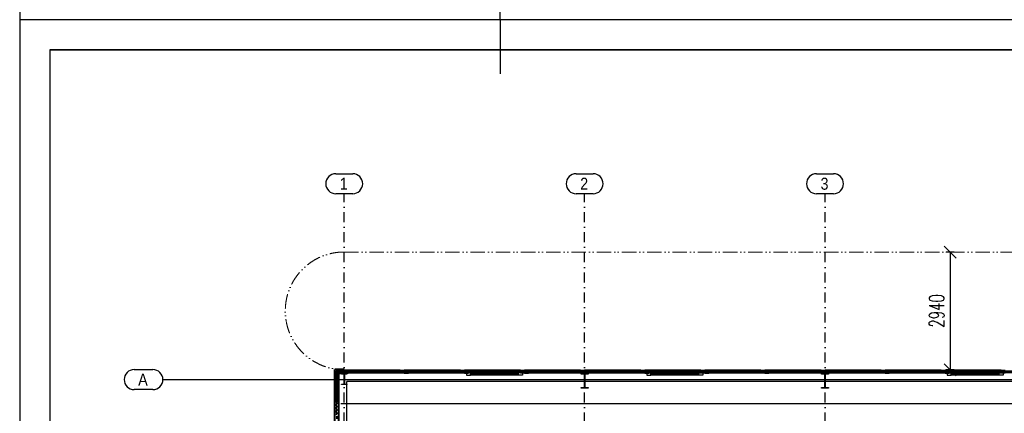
# Model space of a CAD drawing. Header units: millimetres. Extents: x 2886542 to 7567581, y -792623 to 134766.
# Tile 248 of 256: x 4877463 to 4902038, y -384693 to -374865. Entities that reach past the tile are written whole.
import ezdxf

# ---------------------------------------------------------------- set-up
doc = ezdxf.new("R2010")
doc.units = ezdxf.units.MM
for name, pattern in [('ACAD_ISO12W100', [21, 12, -3, 0, -3, 0, -3]), ('DASHDOT', [1, 0.5, -0.25, 0, -0.25]), ('DASHDOTX2', [50.8, 25.4, -12.7, 0, -12.7])]:
    doc.linetypes.add(name, pattern=pattern)
for name, color, linetype, lineweight in [('CKPROSTUPY_NADROVINOU', 7, 'DASHDOT', 25), ('IN_NS_TLUSTA', 1, 'Continuous', 40), ('Text obecně', 7, 'Continuous', 25)]:
    doc.layers.add(name, color=color, linetype=linetype, lineweight=lineweight)
doc.layers.add('IN_NS_VYPLNE OTVORU', color=16, linetype='Continuous')
doc.layers.add('požárničina', color=10, linetype='Continuous')
doc.styles.add('ARIAL', font='arial.ttf')
doc.styles.add('DVERE', font='SIMPLEX.shx', dxfattribs={"width": 0.65})
doc.dimstyles.new('1_75', dxfattribs={"dimscale": 75, "dimtxt": 2.5, "dimasz": 2, "dimexe": 0.7, "dimexo": 0.625, "dimgap": 1, "dimtad": 1, "dimdec": 0, "dimrnd": 1, "dimtxsty": 'DVERE', "dimblk": 'OBLIQUE', "dimcen": 1.5, "dimclrd": 256, "dimclre": 256, "dimclrt": 4, "dimadec": 0, "dimazin": 0, "dimtm": 1e-09, "dimtfac": 1, "dimtdec": 0, "dimtix": 1, "dimtmove": 2, "dimatfit": 3, "dimldrblk": 'OBLIQUE', "dimfxl": 0, "dimarcsym": 0})

# ---------------------------------------------------------------- blocks, each defined once
blk = doc.blocks.new('_Oblique')
at = {"color": 0, "linetype": 'ByBlock', "lineweight": -2}
blk.add_line((-0.5, -0.5), (0.5, 0.5), dxfattribs=at)
blk = doc.blocks.new('*D5205')
at = {"layer": 'Defpoints', "color": 0, "linetype": 'Continuous', "lineweight": 50}
for p in [(4900883, -380666), (4900690, -383606), (4900883, -383606)]:
    blk.add_point(p, dxfattribs=at)
at = {"layer": 'požárničina', "color": 7, "linetype": 'Continuous', "lineweight": -2}
for p, q in [((4900789, -380666), (4900585, -380666)), ((4900789, -383606), (4900585, -383606))]:
    blk.add_line(p, q, dxfattribs=at)
at = {"layer": 'požárničina', "color": 7, "lineweight": -2}
blk.add_line((4900690, -380666), (4900690, -383606), dxfattribs=at)
at = {"layer": 'požárničina', "color": 7, "linetype": 'Continuous', "lineweight": -2, "xscale": 300, "yscale": 300, "zscale": 300}
for p, rotation in [((4900690, -380666), 90), ((4900690, -383606), 270)]:
    blk.add_blockref('_Oblique', p, dxfattribs=dict(at, rotation=rotation))
at = {"layer": 'požárničina', "color": 7, "linetype": 'Continuous', "lineweight": 9, "insert": (4900353, -382136), "char_height": 375, "attachment_point": 5, "rotation": 90, "style": 'DVERE'}
blk.add_mtext('2940', dxfattribs=at)

msp = doc.modelspace()

# ---------------------------------------------------------------- linework, layer by layer
at = {"layer": 'CKPROSTUPY_NADROVINOU', "color": 0, "ltscale": 500}
for p, q in [((4885563.4, -406428.5), (4885563.4, -379211)), ((4891563.4, -406428.5), (4891563.4, -379211)), ((4897563.4, -406428.5), (4897563.4, -379211))]:
    msp.add_line(p, q, dxfattribs=at)
at = {"layer": 'IN_NS_TLUSTA', "color": 0}
for p, q in [((4885563.4, -383602.4), (4885328.4, -383602.4)), ((4885328.4, -385967.4), (4885328.4, -383602.4)), ((4885563.4, -383602.3), (4885563.4, -383702.4)), ((4885563.4, -383702.4), (4885428.4, -383702.4)), ((4885428.4, -385967.4), (4885428.4, -383702.4))]:
    msp.add_line(p, q, dxfattribs=at)
at = {"layer": 'IN_NS_VYPLNE OTVORU', "color": 0, "linetype": 'ByBlock'}
for p, q in [((4885352.1, -378711), (4885774.6, -378711)), ((4891352.1, -378711), (4891774.6, -378711)), ((4897352.1, -378711), (4897774.6, -378711)), ((4885774.6, -379211), (4885352.1, -379211)), ((4891774.6, -379211), (4891352.1, -379211)), ((4897774.6, -379211), (4897352.1, -379211)), ((4880320.5, -383602.4), (4880787.4, -383602.4)), ((4880787.4, -384102.4), (4880320.5, -384102.4))]:
    msp.add_line(p, q, dxfattribs=at)
at = {"layer": 'IN_NS_VYPLNE OTVORU', "color": 0}
for p, q in [((4885359.7, -383656.3), (4885383.5, -383615.1)), ((4885383.5, -383615.1), (4885376.1, -383602.4)), ((4885383.5, -383615.1), (4885431.1, -383615.1)), ((4885431.1, -383615.1), (4885438.5, -383602.4)), ((4885454.9, -383656.3), (4885431.1, -383615.1)), ((4885502.5, -383656.3), (4885526.4, -383615.1)), ((4885526.4, -383615.1), (4885519, -383602.3)), ((4885526.4, -383615.1), (4885563.4, -383615.1)), ((4885663.4, -383612.4), (4885563.4, -383612.4)), ((4885563.4, -383612.4), (4885563.4, -383692.4)), ((4886963.4, -383612.4), (4885613.4, -383612.4)), ((4885663.4, -383692.4), (4885663.4, -383612.4)), ((4886963.4, -383612.4), (4887063.4, -383612.4)), ((4886963.4, -383692.4), (4886963.4, -383612.4)), ((4887063.4, -383612.4), (4887063.4, -383692.4)), ((4887163.4, -383612.4), (4887063.4, -383612.4)), ((4887063.4, -383612.4), (4887063.4, -383692.4)), ((4888463.4, -383612.4), (4887113.4, -383612.4)), ((4887163.4, -383692.4), (4887163.4, -383612.4)), ((4888463.4, -383612.4), (4888563.4, -383612.4)), ((4888463.4, -383692.4), (4888463.4, -383612.4)), ((4888563.4, -383612.4), (4888563.4, -383692.4)), ((4888663.4, -383612.4), (4888563.4, -383612.4)), ((4888563.4, -383612.4), (4888563.4, -383692.4)), ((4889963.4, -383612.4), (4888613.4, -383612.4)), ((4888663.4, -383692.4), (4888663.4, -383612.4)), ((4889963.4, -383692.4), (4889963.4, -383612.4)), ((4889963.4, -383612.4), (4890063.4, -383612.4)), ((4890063.4, -383612.4), (4890063.4, -383692.4)), ((4890163.4, -383612.4), (4890063.4, -383612.4)), ((4890063.4, -383612.4), (4890063.4, -383692.4)), ((4891463.4, -383612.4), (4890113.4, -383612.4)), ((4890163.4, -383692.4), (4890163.4, -383612.4)), ((4891463.4, -383612.4), (4891563.4, -383612.4)), ((4891463.4, -383692.4), (4891463.4, -383612.4)), ((4891563.4, -383612.4), (4891563.4, -383692.4)), ((4891663.4, -383612.4), (4891563.4, -383612.4)), ((4891563.4, -383612.4), (4891563.4, -383692.4)), ((4892963.4, -383612.4), (4891613.4, -383612.4)), ((4891663.4, -383692.4), (4891663.4, -383612.4)), ((4892963.4, -383612.4), (4893063.4, -383612.4)), ((4892963.4, -383692.4), (4892963.4, -383612.4)), ((4893063.4, -383612.4), (4893063.4, -383692.4)), ((4893163.4, -383612.4), (4893063.4, -383612.4)), ((4893063.4, -383612.4), (4893063.4, -383692.4)), ((4894463.4, -383612.4), (4893113.4, -383612.4)), ((4893163.4, -383692.4), (4893163.4, -383612.4)), ((4894463.4, -383612.4), (4894563.4, -383612.4)), ((4894463.4, -383692.4), (4894463.4, -383612.4)), ((4894563.4, -383612.4), (4894563.4, -383692.4)), ((4894663.4, -383612.4), (4894563.4, -383612.4)), ((4894563.4, -383612.4), (4894563.4, -383692.4)), ((4895963.4, -383612.4), (4894613.4, -383612.4)), ((4894663.4, -383692.4), (4894663.4, -383612.4)), ((4895963.4, -383612.4), (4896063.4, -383612.4)), ((4895963.4, -383692.4), (4895963.4, -383612.4)), ((4896063.4, -383612.4), (4896063.4, -383692.4)), ((4896163.4, -383612.4), (4896063.4, -383612.4)), ((4896063.4, -383612.4), (4896063.4, -383692.4)), ((4897463.4, -383612.4), (4896113.4, -383612.4)), ((4896163.4, -383692.4), (4896163.4, -383612.4)), ((4897463.4, -383612.4), (4897563.4, -383612.4)), ((4897463.4, -383692.4), (4897463.4, -383612.4)), ((4897563.4, -383612.4), (4897563.4, -383692.4)), ((4897663.4, -383612.4), (4897563.4, -383612.4)), ((4897563.4, -383612.4), (4897563.4, -383692.4)), ((4898963.4, -383612.4), (4897613.4, -383612.4)), ((4897663.4, -383692.4), (4897663.4, -383612.4)), ((4898963.4, -383612.4), (4899063.4, -383612.4)), ((4898963.4, -383692.4), (4898963.4, -383612.4)), ((4899063.4, -383612.4), (4899063.4, -383692.4)), ((4899163.4, -383612.4), (4899063.4, -383612.4)), ((4899063.4, -383612.4), (4899063.4, -383692.4)), ((4900463.4, -383612.4), (4899113.4, -383612.4)), ((4899163.4, -383692.4), (4899163.4, -383612.4)), ((4900463.4, -383612.4), (4900563.4, -383612.4)), ((4900463.4, -383692.4), (4900463.4, -383612.4)), ((4900563.4, -383612.4), (4900563.4, -383692.4)), ((4900663.4, -383612.4), (4900563.4, -383612.4)), ((4900563.4, -383612.4), (4900563.4, -383692.4)), ((4901963.4, -383612.4), (4900613.4, -383612.4)), ((4900663.4, -383692.4), (4900663.4, -383612.4)), ((4901963.4, -383612.4), (4902063.4, -383612.4)), ((4901963.4, -383692.4), (4901963.4, -383612.4)), ((4885328.4, -383656.3), (4885359.7, -383656.3)), ((4885328.4, -383738.8), (4885359.7, -383738.8)), ((4885328.4, -383821.3), (4885359.7, -383821.3)), ((4885383.5, -383697.6), (4885359.7, -383656.3)), ((4885359.7, -383738.8), (4885383.5, -383697.6)), ((4885383.5, -383780.1), (4885359.7, -383738.8)), ((4885359.7, -383821.3), (4885383.5, -383780.1)), ((4885383.5, -383862.6), (4885359.7, -383821.3)), ((4885359.7, -383903.8), (4885383.5, -383862.6)), ((4885383.5, -383697.6), (4885431.1, -383697.6)), ((4885383.5, -383780.1), (4885428.4, -383780.1)), ((4885383.5, -383862.6), (4885428.4, -383862.6)), ((4885431.1, -383697.6), (4885454.9, -383656.3)), ((4885433.9, -383702.4), (4885431.1, -383697.6)), ((4885454.9, -383656.3), (4885502.5, -383656.3)), ((4885495.9, -383712.6), (4885495.9, -383702.4)), ((4885495.9, -383702.4), (4885630.9, -383702.4)), ((4885545.1, -383712.6), (4885495.9, -383712.6)), ((4885526.4, -383697.6), (4885502.5, -383656.3)), ((4885523.6, -383702.4), (4885526.4, -383697.6)), ((4885526.4, -383697.6), (4885563.4, -383697.6)), ((4885560.1, -383947.2), (4885560.1, -383727.6)), ((4885563.4, -383692.4), (4885663.4, -383692.4)), ((4885566.7, -383727.6), (4885566.7, -383947.2)), ((4885630.9, -383712.6), (4885581.7, -383712.6)), ((4885630.9, -383702.4), (4885630.9, -383712.6)), ((4886963.4, -383642.4), (4885663.4, -383642.4)), ((4886963.4, -383662.4), (4885663.4, -383662.4)), ((4886963.4, -383692.4), (4885663.4, -383692.4)), ((4887063.4, -383692.4), (4886963.4, -383692.4)), ((4887063.4, -383692.4), (4887163.4, -383692.4)), ((4888463.4, -383642.4), (4887163.4, -383642.4)), ((4888463.4, -383662.4), (4887163.4, -383662.4)), ((4888463.4, -383692.4), (4887163.4, -383692.4)), ((4888563.4, -383692.4), (4888463.4, -383692.4)), ((4888563.4, -383692.4), (4888663.4, -383692.4)), ((4888713.4, -383662.3), (4888613.4, -383662.3)), ((4888613.4, -383662.3), (4888613.4, -383742.3)), ((4888613.4, -383742.3), (4888713.4, -383742.3)), ((4889963.4, -383642.4), (4888663.4, -383642.4)), ((4889913.4, -383662.3), (4888663.4, -383662.3)), ((4889963.4, -383662.4), (4888663.4, -383662.4)), ((4888713.4, -383742.3), (4888713.4, -383662.3)), ((4889913.4, -383692.4), (4888713.4, -383692.4)), ((4889913.4, -383712.4), (4888713.4, -383712.4)), ((4889913.4, -383742.3), (4888713.4, -383742.3)), ((4889913.4, -383662.3), (4890013.4, -383662.3)), ((4889913.4, -383742.3), (4889913.4, -383662.3)), ((4890013.4, -383742.3), (4889913.4, -383742.3)), ((4890063.4, -383692.4), (4889963.4, -383692.4)), ((4890013.4, -383662.3), (4890013.4, -383742.3)), ((4890063.4, -383692.4), (4890163.4, -383692.4)), ((4891463.4, -383642.4), (4890163.4, -383642.4)), ((4891463.4, -383662.4), (4890163.4, -383662.4)), ((4891463.4, -383692.4), (4890163.4, -383692.4)), ((4891563.4, -383692.4), (4891463.4, -383692.4)), ((4891478.4, -383715.1), (4891478.4, -383702.4)), ((4891478.4, -383702.4), (4891648.4, -383702.4)), ((4891541.4, -383715.1), (4891478.4, -383715.1)), ((4891559.4, -384031.7), (4891559.4, -383733.1)), ((4891563.4, -383692.4), (4891663.4, -383692.4)), ((4891567.4, -383733.1), (4891567.4, -384031.7)), ((4891648.4, -383715.1), (4891585.4, -383715.1)), ((4891648.4, -383702.4), (4891648.4, -383715.1)), ((4892963.4, -383642.4), (4891663.4, -383642.4)), ((4892963.4, -383662.4), (4891663.4, -383662.4)), ((4892963.4, -383692.4), (4891663.4, -383692.4)), ((4893063.4, -383692.4), (4892963.4, -383692.4)), ((4893063.4, -383692.4), (4893163.4, -383692.4)), ((4893213.4, -383662.3), (4893113.4, -383662.3)), ((4893113.4, -383662.3), (4893113.4, -383742.3)), ((4893113.4, -383742.3), (4893213.4, -383742.3)), ((4894463.4, -383642.4), (4893163.4, -383642.4)), ((4894413.4, -383662.3), (4893163.4, -383662.3)), ((4894463.4, -383662.4), (4893163.4, -383662.4)), ((4894463.4, -383692.4), (4893163.4, -383692.4)), ((4893213.4, -383742.3), (4893213.4, -383662.3)), ((4894413.4, -383692.4), (4893213.4, -383692.4)), ((4894413.4, -383712.4), (4893213.4, -383712.4)), ((4894413.4, -383742.3), (4893213.4, -383742.3)), ((4894413.4, -383662.3), (4894513.4, -383662.3)), ((4894413.4, -383742.3), (4894413.4, -383662.3)), ((4894513.4, -383742.3), (4894413.4, -383742.3)), ((4894563.4, -383692.4), (4894463.4, -383692.4)), ((4894513.4, -383662.3), (4894513.4, -383742.3)), ((4894563.4, -383692.4), (4894663.4, -383692.4)), ((4895963.4, -383642.4), (4894663.4, -383642.4)), ((4895963.4, -383662.4), (4894663.4, -383662.4)), ((4895963.4, -383692.4), (4894663.4, -383692.4)), ((4896063.4, -383692.4), (4895963.4, -383692.4)), ((4896063.4, -383692.4), (4896163.4, -383692.4)), ((4897463.4, -383642.4), (4896163.4, -383642.4)), ((4897463.4, -383662.4), (4896163.4, -383662.4)), ((4897463.4, -383692.4), (4896163.4, -383692.4)), ((4897563.4, -383692.4), (4897463.4, -383692.4)), ((4897478.4, -383715.1), (4897478.4, -383702.4)), ((4897478.4, -383702.4), (4897648.4, -383702.4)), ((4897541.4, -383715.1), (4897478.4, -383715.1)), ((4897559.4, -384031.7), (4897559.4, -383733.1)), ((4897563.4, -383692.4), (4897663.4, -383692.4)), ((4897567.4, -383733.1), (4897567.4, -384031.7)), ((4897648.4, -383715.1), (4897585.4, -383715.1)), ((4897648.4, -383702.4), (4897648.4, -383715.1)), ((4898963.4, -383642.4), (4897663.4, -383642.4)), ((4898963.4, -383662.4), (4897663.4, -383662.4)), ((4898963.4, -383692.4), (4897663.4, -383692.4)), ((4899063.4, -383692.4), (4898963.4, -383692.4)), ((4899063.4, -383692.4), (4899163.4, -383692.4)), ((4900463.4, -383642.4), (4899163.4, -383642.4)), ((4900463.4, -383662.4), (4899163.4, -383662.4)), ((4900463.4, -383692.4), (4899163.4, -383692.4)), ((4900563.4, -383692.4), (4900463.4, -383692.4)), ((4900563.4, -383692.4), (4900663.4, -383692.4)), ((4900713.4, -383662.3), (4900613.4, -383662.3)), ((4900613.4, -383662.3), (4900613.4, -383742.3)), ((4900613.4, -383742.3), (4900713.4, -383742.3)), ((4901963.4, -383642.4), (4900663.4, -383642.4)), ((4901913.4, -383662.3), (4900663.4, -383662.3)), ((4901963.4, -383662.4), (4900663.4, -383662.4)), ((4901963.4, -383692.4), (4900663.4, -383692.4)), ((4900713.4, -383742.3), (4900713.4, -383662.3)), ((4901913.4, -383692.4), (4900713.4, -383692.4)), ((4901913.4, -383712.4), (4900713.4, -383712.4)), ((4901913.4, -383742.3), (4900713.4, -383742.3)), ((4901913.4, -383662.3), (4902013.4, -383662.3)), ((4901913.4, -383742.3), (4901913.4, -383662.3)), ((4902013.4, -383742.3), (4901913.4, -383742.3)), ((4902063.4, -383692.4), (4901963.4, -383692.4)), ((4902013.4, -383662.3), (4902013.4, -383742.3)), ((4885328.4, -383903.8), (4885359.7, -383903.8)), ((4885328.4, -383986.3), (4885359.7, -383986.3)), ((4885328.4, -384068.8), (4885359.7, -384068.8)), ((4885383.5, -383945.1), (4885359.7, -383903.8)), ((4885359.7, -383986.3), (4885383.5, -383945.1)), ((4885383.5, -384027.5), (4885359.7, -383986.3)), ((4885359.7, -384068.8), (4885383.5, -384027.5)), ((4885383.5, -384110), (4885359.7, -384068.8)), ((4885359.7, -384151.3), (4885383.5, -384110)), ((4885383.5, -383945.1), (4885428.4, -383945.1)), ((4885383.5, -384027.5), (4885428.4, -384027.5)), ((4885383.5, -384110), (4885428.4, -384110)), ((4885495.9, -383972.4), (4885495.9, -383962.2)), ((4885495.9, -383962.2), (4885545.1, -383962.2)), ((4885630.9, -383972.4), (4885495.9, -383972.4)), ((4885581.7, -383962.2), (4885630.9, -383962.2)), ((4927028.4, -383902.4), (4885628.4, -383902.4)), ((4885628.4, -385922.4), (4885628.4, -383902.4)), ((4885630.9, -383962.2), (4885630.9, -383972.4)), ((4891478.4, -384062.4), (4891478.4, -384049.7)), ((4891478.4, -384049.7), (4891541.4, -384049.7)), ((4891648.4, -384062.4), (4891478.4, -384062.4)), ((4891559.4, -384031.7), (4891559.4, -384031.7)), ((4891585.4, -384049.7), (4891648.4, -384049.7)), ((4891648.4, -384049.7), (4891648.4, -384062.4)), ((4897478.4, -384062.4), (4897478.4, -384049.7)), ((4897478.4, -384049.7), (4897541.4, -384049.7)), ((4897648.4, -384062.4), (4897478.4, -384062.4)), ((4897559.4, -384031.7), (4897559.4, -384031.7)), ((4897585.4, -384049.7), (4897648.4, -384049.7)), ((4897648.4, -384049.7), (4897648.4, -384062.4)), ((4885328.4, -384151.3), (4885359.7, -384151.3)), ((4885328.4, -384233.8), (4885359.7, -384233.8)), ((4885328.4, -384316.3), (4885359.7, -384316.3)), ((4885383.5, -384192.5), (4885359.7, -384151.3)), ((4885359.7, -384233.8), (4885383.5, -384192.5)), ((4885383.5, -384275), (4885359.7, -384233.8)), ((4885359.7, -384316.3), (4885383.5, -384275)), ((4885383.5, -384357.5), (4885359.7, -384316.3)), ((4885383.5, -384192.5), (4885428.4, -384192.5)), ((4885383.5, -384275), (4885428.4, -384275)), ((4885328.4, -384398.7), (4885359.7, -384398.7)), ((4885328.4, -384481.2), (4885359.7, -384481.2)), ((4885328.4, -384563.7), (4885359.7, -384563.7)), ((4885359.7, -384398.7), (4885383.5, -384357.5)), ((4885383.5, -384440), (4885359.7, -384398.7)), ((4885359.7, -384481.2), (4885383.5, -384440)), ((4885383.5, -384522.5), (4885359.7, -384481.2)), ((4885359.7, -384563.7), (4885383.5, -384522.5)), ((4885383.5, -384605), (4885359.7, -384563.7)), ((4885383.5, -384357.5), (4885428.4, -384357.5)), ((4885383.5, -384440), (4885428.4, -384440)), ((4885383.5, -384522.5), (4885428.4, -384522.5)), ((4885328.4, -384646.2), (4885359.7, -384646.2)), ((4885359.7, -384646.2), (4885383.5, -384605)), ((4885383.5, -384687.5), (4885359.7, -384646.2)), ((4885359.7, -384728.7), (4885383.5, -384687.5)), ((4885383.5, -384605), (4885428.4, -384605)), ((4885383.5, -384687.5), (4885428.4, -384687.5))]:
    msp.add_line(p, q, dxfattribs=at)
at = {"layer": 'IN_NS_VYPLNE OTVORU', "color": 0, "ltscale": 1000}
msp.add_line((4881037.4, -383852.4), (4945510.6, -383852.4), dxfattribs=at)
at = {"layer": 'IN_NS_VYPLNE OTVORU', "color": 0, "ltscale": 100}
msp.add_line((4885478.4, -384447.4), (4911878.4, -384447.4), dxfattribs=at)
at = {"layer": 'IN_NS_VYPLNE OTVORU', "color": 0, "linetype": 'ByBlock'}
for centre, start, end in [((4885352.1, -378961), 90, 270), ((4885774.6, -378961), 270, 90), ((4891352.1, -378961), 90, 270), ((4891774.6, -378961), 270, 90), ((4897352.1, -378961), 90, 270), ((4897774.6, -378961), 270, 90), ((4880320.5, -383852.4), 90, 270), ((4880787.4, -383852.4), 270, 90)]:
    msp.add_arc(centre, 250, start, end, dxfattribs=at)
at = {"layer": 'IN_NS_VYPLNE OTVORU', "color": 0}
for centre, radius, start, end in [((4885545.1, -383727.6), 15, 0, 90), ((4885581.7, -383727.6), 15, 90, 180), ((4891541.4, -383733.1), 18, 0, 90), ((4891585.4, -383733.1), 18, 90, 180), ((4897541.4, -383733.1), 18, 0, 90), ((4897585.4, -383733.1), 18, 90, 180), ((4885545.1, -383947.2), 15, 270, 360), ((4885581.7, -383947.2), 15, 180, 270), ((4891541.4, -384031.7), 18, 270, 0), ((4891585.4, -384031.7), 18, 180, 270), ((4897541.4, -384031.7), 18, 270, 0), ((4897585.4, -384031.7), 18, 180, 270)]:
    msp.add_arc(centre, radius, start, end, dxfattribs=at)
at = {"layer": 'požárničina', "linetype": 'ACAD_ISO12W100', "lineweight": 0, "ltscale": 30}
msp.add_line((4885562.1, -380665.7), (4943867.1, -380665.7), dxfattribs=at)
at = {"layer": 'požárničina', "linetype": 'DASHDOTX2', "lineweight": 60, "ltscale": 30}
for p, q in [((4945127.9, -383655.4), (4885380.2, -383655.4)), ((4885380.2, -383655.4), (4885380.2, -398966.9))]:
    msp.add_line(p, q, dxfattribs=at)
at = {"layer": 'požárničina', "linetype": 'ACAD_ISO12W100', "lineweight": 0, "ltscale": 30}
msp.add_arc((4885562.1, -382135.7), 1470, 90, 270, dxfattribs=at)
at = {"layer": 'Text obecně'}
for p, q in [((4877463.1, -330115.8), (4877463.1, -374864.8)), ((4889458.9, -374864.8), (4889458.9, -373515.7)), ((4889458.9, -374864.8), (4889458.9, -373515.7)), ((4889458.9, -374864.8), (4877463.1, -374864.8)), ((4877463.1, -374864.8), (4877463.1, -419613.8)), ((4889458.9, -374864.8), (4877463.1, -374864.8)), ((4920958.1, -374864.8), (4889458.9, -374864.8)), ((4889458.9, -374864.8), (4889458.9, -376214)), ((4889458.9, -374864.8), (4889458.9, -376214)), ((4878213.1, -375614.8), (4878213.1, -418863.8)), ((4878213.1, -375614.8), (4878213.1, -418863.8)), ((4878213.1, -375614.8), (4889458.9, -375614.8)), ((4889458.9, -375614.8), (4878213.1, -375614.8)), ((4889458.9, -375614.8), (4878213.1, -375614.8)), ((4878213.1, -375614.8), (4889458.9, -375614.8)), ((4889458.9, -375614.8), (4878213.1, -375614.8)), ((4889458.9, -375614.8), (4878213.1, -375614.8)), ((4878213.1, -375614.8), (4889458.9, -375614.8)), ((4889458.9, -375614.8), (4878213.1, -375614.8)), ((4889458.9, -375614.8), (4878213.1, -375614.8)), ((4878213.1, -375614.8), (4889458.9, -375614.8)), ((4889458.9, -375614.8), (4878213.1, -375614.8)), ((4889458.9, -375614.8), (4878213.1, -375614.8)), ((4888708.9, -375614.8), (4878213.1, -375614.8)), ((4878213.1, -375614.8), (4889458.9, -375614.8)), ((4889458.9, -375614.8), (4878213.1, -375614.8)), ((4889458.9, -375614.8), (4878213.1, -375614.8)), ((4889458.9, -375614.8), (4920958.1, -375614.8)), ((4920958.1, -375614.8), (4889458.9, -375614.8)), ((4920958.1, -375614.8), (4889458.9, -375614.8)), ((4889458.9, -375614.8), (4920958.1, -375614.8)), ((4920958.1, -375614.8), (4889458.9, -375614.8)), ((4920958.1, -375614.8), (4889458.9, -375614.8)), ((4889458.9, -375614.8), (4920958.1, -375614.8)), ((4920958.1, -375614.8), (4889458.9, -375614.8)), ((4920958.1, -375614.8), (4889458.9, -375614.8)), ((4920208.2, -375614.8), (4889458.9, -375614.8)), ((4889458.9, -375614.8), (4920958.1, -375614.8)), ((4920958.1, -375614.8), (4889458.9, -375614.8)), ((4920958.1, -375614.8), (4889458.9, -375614.8)), ((4890208.9, -375614.8), (4920958.1, -375614.8)), ((4920958.1, -375614.8), (4890208.9, -375614.8)), ((4920958.1, -375614.8), (4890208.9, -375614.8))]:
    msp.add_line(p, q, dxfattribs=at)

# ---------------------------------------------------------------- texts
at = {"layer": 'IN_NS_VYPLNE OTVORU', "color": 0, "linetype": 'ByBlock', "style": 'ARIAL', "width": 0.85}
for s, p in [('1', (4885452.1, -379111)), ('2', (4891452.1, -379111)), ('3', (4897452.1, -379111)), ('A', (4880420.5, -384002.4))]:
    msp.add_text(s, height=300, dxfattribs=at).set_placement(p)

# ---------------------------------------------------------------- dimensions: what is measured, and where the dimension line sits
at = {"layer": 'požárničina', "color": 7, "linetype": 'Continuous', "lineweight": 9}
dim = msp.add_linear_dim(base=(4900690, -383605.7), p1=(4900882.8, -380665.7), p2=(4900882.8, -383605.7), angle=90, dimstyle='1_75', override={"dimscale": 150, "dimclrd": 7, "dimclre": 7, "dimclrt": 7, "dimfxl": 1.25, "dimfxlon": 1, "dimtfill": 1, "dimtfillclr": 256}, dxfattribs=at)
dim.commit()
dim.dimension.update_dxf_attribs({"geometry": '*D5205', "text_midpoint": (4900352.5, -382135.7)})

doc.saveas('drawing.dxf')
